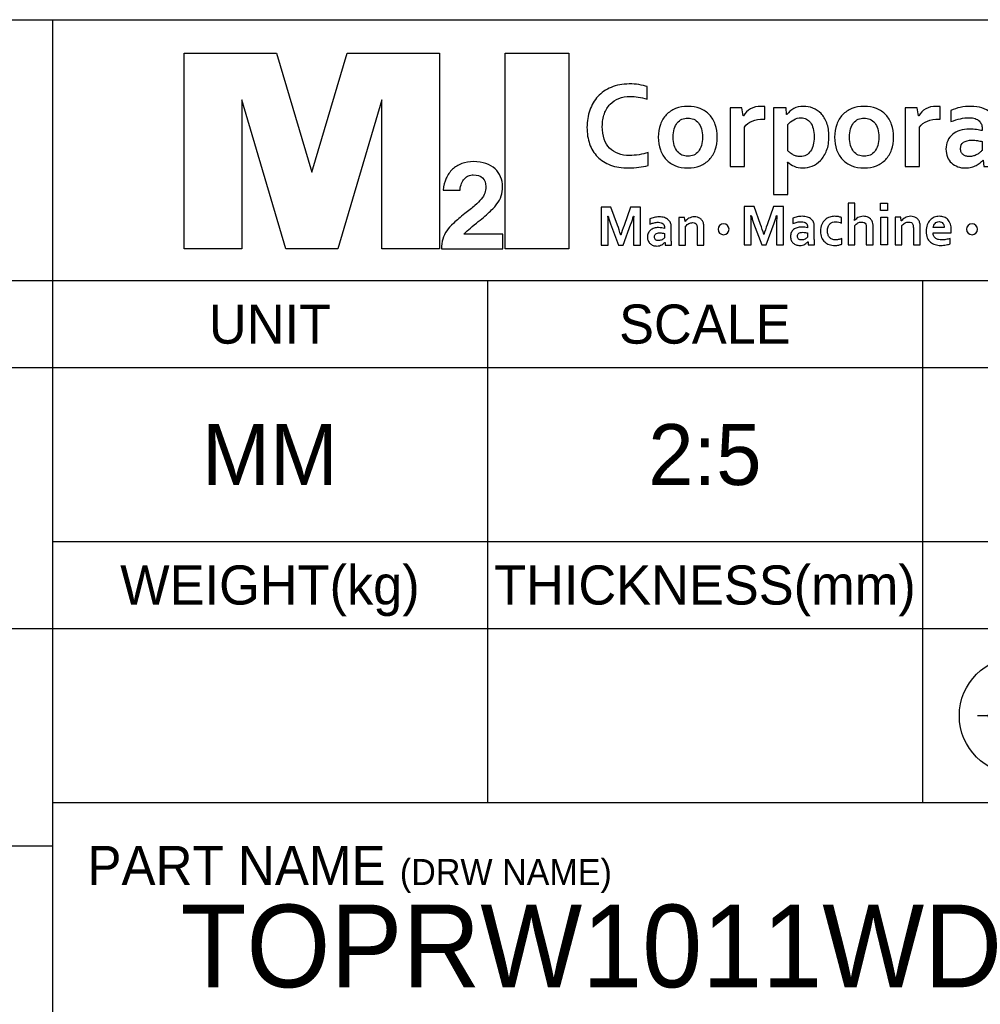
# Model space of a CAD drawing. Header units: inches. Extents: x 0 to 58.5, y 0 to 41.3.
# Tile 13 of 22: x 50 to 54.3, y 4 to 8.5. Entities that reach past the tile are written whole.
import ezdxf

# ---------------------------------------------------------------- set-up
doc = ezdxf.new("R2010")
doc.units = ezdxf.units.IN
doc.header["$LTSCALE"] = 3.215551
doc.header["$MEASUREMENT"] = 0
doc.linetypes.add('CENTER', pattern=[0.6, 0.375, -0.075, 0.075, -0.075])
doc.layers.add('3D-TOPRW1010WD-FORMAT', color=7, linetype='CONTINUOUS')
doc.styles.add('TEXTSTYLE_2', font='gothic.ttf')

# ---------------------------------------------------------------- blocks, each defined once
blk = doc.blocks.new('216_BL0', base_point=(55.0167, 5.3146))
at = {"layer": '3D-TOPRW1010WD-FORMAT', "color": 1, "linetype": 'CONTINUOUS'}
for p, q in [((54.9454, 5.4468), (55.7893, 5.5804)), ((55.7893, 5.5804), (55.7893, 5.0534)), ((54.9454, 5.4468), (54.9454, 5.1834)), ((55.7893, 5.0534), (54.9454, 5.1834))]:
    blk.add_line(p, q, dxfattribs=at)
at = {"layer": '3D-TOPRW1010WD-FORMAT', "color": 2, "linetype": 'CENTER'}
blk.add_line((55.9727, 5.3163), (54.0608, 5.3132), dxfattribs=at)
at = {"layer": '3D-TOPRW1010WD-FORMAT', "color": 2, "linetype": 'CONTINUOUS'}
for radius in [0.265, 0.1325]:
    blk.add_circle((54.4677, 5.3139), radius, dxfattribs=at)
blk = doc.blocks.new('M2I_CORP_CI_01_BL1', base_point=(53.0214, 7.8628))
at = {"layer": '3D-TOPRW1010WD-FORMAT', "color": 7, "linetype": 'CONTINUOUS'}
for p, q in [((50.6951, 8.3129), (51.112, 8.3129)), ((50.6951, 7.4271), (50.6951, 8.3129)), ((51.112, 8.3129), (51.2729, 7.7741)), ((51.2729, 7.7741), (51.4326, 8.3129)), ((51.4326, 8.3129), (51.8494, 8.3129)), ((51.8494, 8.3129), (51.8494, 7.4271)), ((52.1479, 8.3129), (52.4351, 8.3129)), ((52.1479, 7.4271), (52.1479, 8.3129)), ((52.4351, 8.3129), (52.4351, 7.4271)), ((51.1544, 7.4271), (50.9548, 8.1025)), ((50.9548, 8.1025), (50.9548, 7.4271)), ((51.5897, 8.1025), (51.3895, 7.4271)), ((51.5897, 7.4271), (51.5897, 8.1025)), ((53.8458, 7.6335), (53.8783, 7.6335)), ((53.8458, 7.6001), (53.8458, 7.6335)), ((53.8783, 7.6335), (53.8783, 7.6001)), ((53.8783, 7.6001), (53.8458, 7.6001)), ((53.8467, 7.5713), (53.8773, 7.5713)), ((53.8467, 7.4459), (53.8467, 7.5713)), ((53.8773, 7.5713), (53.8773, 7.4459)), ((53.8773, 7.4459), (53.8467, 7.4459)), ((50.9548, 7.4271), (50.6951, 7.4271)), ((51.3895, 7.4271), (51.1544, 7.4271)), ((51.8494, 7.4271), (51.5897, 7.4271)), ((52.4351, 7.4271), (52.1479, 7.4271))]:
    blk.add_line(p, q, dxfattribs=at)
for points, knots in [([(52.7124, 8.1171), (52.6941, 8.1171), (52.6774, 8.114), (52.6618, 8.1079), (52.6464, 8.1019), (52.6331, 8.0932), (52.6221, 8.0816), (52.6109, 8.0701), (52.6023, 8.0558), (52.5962, 8.0391), (52.59, 8.0222), (52.5868, 8.0029), (52.5868, 7.9812), (52.5868, 7.9595), (52.5897, 7.9405), (52.5954, 7.9241), (52.6011, 7.9078), (52.6092, 7.894), (52.6198, 7.8829), (52.6303, 7.8722), (52.6433, 7.864), (52.6586, 7.8581), (52.6738, 7.8528), (52.6912, 7.8498), (52.7104, 7.8498), (52.7246, 7.8498), (52.7387, 7.8511), (52.753, 7.8533), (52.7675, 7.8555), (52.781, 7.8589), (52.7937, 7.8629), (52.7937, 7.8629), (52.7937, 7.8047), (52.7937, 7.8047), (52.7808, 7.8013), (52.767, 7.7983), (52.7522, 7.7963), (52.7374, 7.7941), (52.7221, 7.7933), (52.7061, 7.7933), (52.6751, 7.7933), (52.6477, 7.7975), (52.6243, 7.8066), (52.6005, 7.8155), (52.5806, 7.8278), (52.565, 7.8442), (52.5492, 7.8599), (52.5373, 7.8796), (52.5294, 7.902), (52.5214, 7.9246), (52.5175, 7.9498), (52.5175, 7.9771), (52.5175, 8.0048), (52.5218, 8.0307), (52.5302, 8.0546), (52.5388, 8.0788), (52.551, 8.0994), (52.567, 8.1171), (52.5831, 8.1344), (52.603, 8.1485), (52.627, 8.1583), (52.6511, 8.1685), (52.6783, 8.1734), (52.7085, 8.1738), (52.7243, 8.1738), (52.7388, 8.1728), (52.7527, 8.1707), (52.7666, 8.1685), (52.7791, 8.1655), (52.7903, 8.1616), (52.7903, 8.1616), (52.7903, 8.1045), (52.7903, 8.1045), (52.7757, 8.1093), (52.7621, 8.1125), (52.7495, 8.1142), (52.7369, 8.1163), (52.7246, 8.1171), (52.7124, 8.1171)], [0, 0, 0, 0, 1, 1, 1, 2, 2, 2, 3, 3, 3, 4, 4, 4, 5, 5, 5, 6, 6, 6, 7, 7, 7, 8, 8, 8, 9, 9, 9, 10, 10, 10, 11, 11, 11, 12, 12, 12, 13, 13, 13, 14, 14, 14, 15, 15, 15, 16, 16, 16, 17, 17, 17, 18, 18, 18, 19, 19, 19, 20, 20, 20, 21, 21, 21, 22, 22, 22, 23, 23, 23, 24, 24, 24, 25, 25, 25, 26, 26, 26, 26]), ([(53.1074, 7.9329), (53.1074, 7.912), (53.1043, 7.893), (53.0981, 7.8759), (53.0919, 7.8584), (53.0829, 7.8437), (53.0713, 7.8315), (53.0598, 7.8194), (53.0457, 7.81), (53.0293, 7.8032), (53.0129, 7.7966), (52.9943, 7.7933), (52.9741, 7.7933), (52.9533, 7.7933), (52.9344, 7.7966), (52.918, 7.8032), (52.9015, 7.81), (52.8876, 7.8194), (52.8759, 7.8315), (52.8645, 7.8437), (52.8555, 7.8584), (52.8496, 7.8759), (52.8433, 7.893), (52.8402, 7.912), (52.8402, 7.9329), (52.8402, 7.9537), (52.8434, 7.9726), (52.8496, 7.9899), (52.8558, 8.007), (52.8648, 8.0218), (52.8764, 8.0338), (52.888, 8.0462), (52.9019, 8.0555), (52.9185, 8.0624), (52.935, 8.0691), (52.9533, 8.0723), (52.9735, 8.0723), (52.9943, 8.0723), (53.0131, 8.0691), (53.0296, 8.0624), (53.0462, 8.0555), (53.0603, 8.0462), (53.0717, 8.0338), (53.0832, 8.0218), (53.0921, 8.007), (53.0982, 7.9899), (53.1043, 7.9726), (53.1074, 7.9537), (53.1074, 7.9329)], [0, 0, 0, 0, 1, 1, 1, 2, 2, 2, 3, 3, 3, 4, 4, 4, 5, 5, 5, 6, 6, 6, 7, 7, 7, 8, 8, 8, 9, 9, 9, 10, 10, 10, 11, 11, 11, 12, 12, 12, 13, 13, 13, 14, 14, 14, 15, 15, 15, 16, 16, 16, 16]), ([(53.3229, 8.0143), (53.3229, 8.0143), (53.3175, 8.0143), (53.3175, 8.0143), (53.2975, 8.0143), (53.28, 8.0112), (53.265, 8.0056), (53.2498, 7.9996), (53.2383, 7.9903), (53.23, 7.9782), (53.23, 7.9782), (53.23, 7.8), (53.23, 7.8), (53.23, 7.8), (53.1651, 7.8), (53.1651, 7.8), (53.1651, 7.8), (53.1651, 8.0659), (53.1651, 8.0659), (53.1651, 8.0659), (53.2188, 8.0659), (53.2188, 8.0659), (53.2188, 8.0659), (53.2249, 8.0289), (53.2249, 8.0289), (53.2249, 8.0289), (53.2258, 8.0289), (53.2258, 8.0289), (53.2337, 8.0423), (53.2441, 8.0528), (53.2577, 8.0609), (53.2711, 8.0684), (53.2872, 8.0723), (53.3059, 8.0723), (53.3125, 8.0723), (53.3184, 8.0719), (53.3229, 8.071), (53.3229, 8.071), (53.3229, 8.0143), (53.3229, 8.0143)], [0, 0, 0, 0, 1, 1, 1, 2, 2, 2, 3, 3, 3, 4, 4, 4, 5, 5, 5, 6, 6, 6, 7, 7, 7, 8, 8, 8, 9, 9, 9, 10, 10, 10, 11, 11, 11, 12, 12, 12, 13, 13, 13, 13]), ([(53.4943, 7.7933), (53.4801, 7.7933), (53.4672, 7.7956), (53.4557, 7.8011), (53.4439, 7.8063), (53.4342, 7.8125), (53.4266, 7.8203), (53.4266, 7.8203), (53.4256, 7.8203), (53.4256, 7.8203), (53.4257, 7.8167), (53.426, 7.8115), (53.426, 7.8047), (53.4265, 7.7981), (53.4265, 7.7909), (53.4265, 7.783), (53.4265, 7.783), (53.4265, 7.6726), (53.4265, 7.6726), (53.4265, 7.6726), (53.3614, 7.6726), (53.3614, 7.6726), (53.3614, 7.6726), (53.3614, 8.0659), (53.3614, 8.0659), (53.3614, 8.0659), (53.4183, 8.0659), (53.4183, 8.0659), (53.4183, 8.0659), (53.421, 8.0357), (53.421, 8.0357), (53.421, 8.0357), (53.4224, 8.0357), (53.4224, 8.0357), (53.4304, 8.0465), (53.4407, 8.055), (53.4532, 8.0619), (53.4658, 8.0689), (53.4805, 8.0723), (53.4972, 8.0723), (53.5116, 8.0723), (53.5257, 8.0696), (53.5396, 8.0644), (53.5537, 8.0587), (53.5663, 8.0506), (53.5771, 8.0395), (53.5877, 8.0283), (53.5963, 8.0143), (53.6028, 7.9972), (53.6095, 7.9802), (53.6126, 7.9598), (53.6126, 7.9366), (53.6126, 7.912), (53.6092, 7.8906), (53.6022, 7.8725), (53.5953, 7.8545), (53.5861, 7.8397), (53.5747, 7.8278), (53.5633, 7.8161), (53.5509, 7.8075), (53.5371, 7.8015), (53.5231, 7.7959), (53.5091, 7.7933), (53.4943, 7.7933)], [0, 0, 0, 0, 1, 1, 1, 2, 2, 2, 3, 3, 3, 4, 4, 4, 5, 5, 5, 6, 6, 6, 7, 7, 7, 8, 8, 8, 9, 9, 9, 10, 10, 10, 11, 11, 11, 12, 12, 12, 13, 13, 13, 14, 14, 14, 15, 15, 15, 16, 16, 16, 17, 17, 17, 18, 18, 18, 19, 19, 19, 20, 20, 20, 21, 21, 21, 21]), ([(53.9054, 7.9329), (53.9054, 7.912), (53.9024, 7.893), (53.8961, 7.8759), (53.89, 7.8584), (53.8809, 7.8437), (53.8693, 7.8315), (53.8577, 7.8194), (53.8436, 7.81), (53.8273, 7.8032), (53.8107, 7.7966), (53.7924, 7.7933), (53.7722, 7.7933), (53.7512, 7.7933), (53.7326, 7.7966), (53.716, 7.8032), (53.6995, 7.81), (53.6855, 7.8194), (53.674, 7.8315), (53.6625, 7.8437), (53.6536, 7.8584), (53.6474, 7.8759), (53.6414, 7.893), (53.6383, 7.912), (53.6383, 7.9329), (53.6383, 7.9537), (53.6414, 7.9726), (53.6476, 7.9899), (53.6538, 8.007), (53.6627, 8.0218), (53.6742, 8.0338), (53.686, 8.0462), (53.6999, 8.0555), (53.7164, 8.0624), (53.7329, 8.0691), (53.7512, 8.0723), (53.7715, 8.0723), (53.7924, 8.0723), (53.8111, 8.0691), (53.8276, 8.0624), (53.8442, 8.0555), (53.8583, 8.0462), (53.8697, 8.0338), (53.8811, 8.0218), (53.8902, 8.007), (53.8963, 7.9899), (53.9024, 7.9726), (53.9054, 7.9537), (53.9054, 7.9329)], [0, 0, 0, 0, 1, 1, 1, 2, 2, 2, 3, 3, 3, 4, 4, 4, 5, 5, 5, 6, 6, 6, 7, 7, 7, 8, 8, 8, 9, 9, 9, 10, 10, 10, 11, 11, 11, 12, 12, 12, 13, 13, 13, 14, 14, 14, 15, 15, 15, 16, 16, 16, 16]), ([(54.1161, 8.0143), (54.1161, 8.0143), (54.1108, 8.0143), (54.1108, 8.0143), (54.0908, 8.0143), (54.0732, 8.0112), (54.0581, 8.0056), (54.0431, 7.9996), (54.0315, 7.9903), (54.0231, 7.9782), (54.0231, 7.9782), (54.0231, 7.8), (54.0231, 7.8), (54.0231, 7.8), (53.9581, 7.8), (53.9581, 7.8), (53.9581, 7.8), (53.9581, 8.0659), (53.9581, 8.0659), (53.9581, 8.0659), (54.0119, 8.0659), (54.0119, 8.0659), (54.0119, 8.0659), (54.0179, 8.0289), (54.0179, 8.0289), (54.0179, 8.0289), (54.019, 8.0289), (54.019, 8.0289), (54.0269, 8.0423), (54.0373, 8.0528), (54.0506, 8.0609), (54.0641, 8.0684), (54.0804, 8.0723), (54.0991, 8.0723), (54.1058, 8.0723), (54.1114, 8.0719), (54.1161, 8.071), (54.1161, 8.071), (54.1161, 8.0143), (54.1161, 8.0143)], [0, 0, 0, 0, 1, 1, 1, 2, 2, 2, 3, 3, 3, 4, 4, 4, 5, 5, 5, 6, 6, 6, 7, 7, 7, 8, 8, 8, 9, 9, 9, 10, 10, 10, 11, 11, 11, 12, 12, 12, 13, 13, 13, 13]), ([(54.3109, 7.8283), (54.3109, 7.8283), (54.3097, 7.8283), (54.3097, 7.8283), (54.3061, 7.8242), (54.3017, 7.8203), (54.2967, 7.8163), (54.2914, 7.8124), (54.2857, 7.8089), (54.2791, 7.8052), (54.2726, 7.8014), (54.2651, 7.7986), (54.2572, 7.7966), (54.249, 7.7942), (54.2405, 7.7933), (54.231, 7.7933), (54.2186, 7.7933), (54.2067, 7.7951), (54.1957, 7.7989), (54.1845, 7.803), (54.1752, 7.8089), (54.1674, 7.8161), (54.1596, 7.8233), (54.1536, 7.8322), (54.1491, 7.8428), (54.1445, 7.8533), (54.1422, 7.8652), (54.1422, 7.8782), (54.1422, 7.8925), (54.1447, 7.9054), (54.15, 7.9164), (54.1552, 7.9279), (54.1623, 7.9375), (54.1718, 7.9453), (54.1811, 7.9531), (54.1923, 7.9591), (54.2052, 7.9632), (54.2183, 7.9674), (54.2327, 7.9693), (54.2483, 7.9693), (54.2598, 7.9693), (54.2705, 7.9687), (54.2801, 7.9673), (54.2898, 7.966), (54.2983, 7.9642), (54.3055, 7.9622), (54.3055, 7.9622), (54.3055, 7.9727), (54.3055, 7.9727), (54.3055, 7.9791), (54.3045, 7.9849), (54.3025, 7.9909), (54.3004, 7.9965), (54.297, 8.0016), (54.2923, 8.0061), (54.2877, 8.0106), (54.2816, 8.0143), (54.2741, 8.0169), (54.2666, 8.0192), (54.2575, 8.0208), (54.2467, 8.0208), (54.2336, 8.0208), (54.2204, 8.0192), (54.2072, 8.0163), (54.194, 8.0134), (54.1797, 8.009), (54.1643, 8.0032), (54.1643, 8.0032), (54.1643, 8.054), (54.1643, 8.054), (54.1778, 8.0597), (54.1919, 8.0644), (54.2068, 8.0674), (54.2219, 8.0705), (54.2376, 8.0723), (54.254, 8.0723), (54.2734, 8.0723), (54.2906, 8.0699), (54.3051, 8.0652), (54.3194, 8.0606), (54.3317, 8.054), (54.3414, 8.0455), (54.3513, 8.0372), (54.3585, 8.0275), (54.3634, 8.0163), (54.3682, 8.0046), (54.3706, 7.9925), (54.3706, 7.9791), (54.3706, 7.9791), (54.3706, 7.879), (54.3706, 7.879), (54.3706, 7.8613), (54.3708, 7.8466), (54.3712, 7.8337), (54.3716, 7.8212), (54.372, 7.81), (54.3723, 7.8), (54.3723, 7.8), (54.3138, 7.8), (54.3138, 7.8), (54.3138, 7.8), (54.3109, 7.8283), (54.3109, 7.8283)], [0, 0, 0, 0, 1, 1, 1, 2, 2, 2, 3, 3, 3, 4, 4, 4, 5, 5, 5, 6, 6, 6, 7, 7, 7, 8, 8, 8, 9, 9, 9, 10, 10, 10, 11, 11, 11, 12, 12, 12, 13, 13, 13, 14, 14, 14, 15, 15, 15, 16, 16, 16, 17, 17, 17, 18, 18, 18, 19, 19, 19, 20, 20, 20, 21, 21, 21, 22, 22, 22, 23, 23, 23, 24, 24, 24, 25, 25, 25, 26, 26, 26, 27, 27, 27, 28, 28, 28, 29, 29, 29, 30, 30, 30, 31, 31, 31, 32, 32, 32, 33, 33, 33, 34, 34, 34, 34]), ([(53.0401, 7.9329), (53.0401, 7.9468), (53.0386, 7.9591), (53.0352, 7.97), (53.032, 7.9809), (53.0275, 7.9899), (53.0216, 7.9972), (53.0157, 8.0044), (53.0086, 8.0101), (53.0004, 8.0137), (52.9923, 8.0173), (52.9833, 8.019), (52.9735, 8.019), (52.9642, 8.019), (52.9553, 8.0173), (52.9472, 8.0137), (52.939, 8.0101), (52.932, 8.0044), (52.9261, 7.9972), (52.9202, 7.9899), (52.9156, 7.9809), (52.9125, 7.97), (52.909, 7.9591), (52.9076, 7.9468), (52.9076, 7.9329), (52.9076, 7.9186), (52.909, 7.9062), (52.9125, 7.8956), (52.9156, 7.8847), (52.9203, 7.8759), (52.9263, 7.8684), (52.9321, 7.8612), (52.9393, 7.8555), (52.9473, 7.852), (52.9555, 7.8482), (52.9646, 7.8466), (52.9741, 7.8466), (52.9838, 7.8466), (52.9926, 7.8482), (53.0007, 7.852), (53.0087, 7.8555), (53.0157, 7.8612), (53.0216, 7.8684), (53.0275, 7.8759), (53.032, 7.8847), (53.0352, 7.8956), (53.0386, 7.9062), (53.0401, 7.9186), (53.0401, 7.9329)], [0, 0, 0, 0, 1, 1, 1, 2, 2, 2, 3, 3, 3, 4, 4, 4, 5, 5, 5, 6, 6, 6, 7, 7, 7, 8, 8, 8, 9, 9, 9, 10, 10, 10, 11, 11, 11, 12, 12, 12, 13, 13, 13, 14, 14, 14, 15, 15, 15, 16, 16, 16, 16]), ([(53.4858, 8.0204), (53.4746, 8.0202), (53.4639, 8.0172), (53.4536, 8.0118), (53.4432, 8.0063), (53.4342, 7.9992), (53.4265, 7.99), (53.4265, 7.99), (53.4265, 7.8716), (53.4265, 7.8716), (53.4291, 7.8686), (53.4324, 7.8654), (53.4363, 7.8623), (53.44, 7.859), (53.4445, 7.8564), (53.4491, 7.8538), (53.4538, 7.8514), (53.4592, 7.849), (53.4648, 7.8474), (53.4705, 7.8456), (53.4766, 7.8451), (53.4829, 7.8451), (53.493, 7.8451), (53.5018, 7.8471), (53.5097, 7.8516), (53.5175, 7.8555), (53.5242, 7.8619), (53.5293, 7.8698), (53.5345, 7.8777), (53.5386, 7.8867), (53.5412, 7.8977), (53.544, 7.9086), (53.5454, 7.9208), (53.5454, 7.9343), (53.5454, 7.9484), (53.544, 7.9609), (53.5411, 7.9716), (53.5383, 7.9824), (53.5344, 7.9913), (53.529, 7.9985), (53.524, 8.0058), (53.5175, 8.011), (53.5103, 8.0146), (53.503, 8.0183), (53.4949, 8.0204), (53.4858, 8.0204)], [0, 0, 0, 0, 1, 1, 1, 2, 2, 2, 3, 3, 3, 4, 4, 4, 5, 5, 5, 6, 6, 6, 7, 7, 7, 8, 8, 8, 9, 9, 9, 10, 10, 10, 11, 11, 11, 12, 12, 12, 13, 13, 13, 14, 14, 14, 15, 15, 15, 15]), ([(53.8382, 7.9329), (53.8382, 7.9468), (53.8367, 7.9591), (53.8332, 7.97), (53.83, 7.9809), (53.8253, 7.9899), (53.8196, 7.9972), (53.8138, 8.0044), (53.8066, 8.0101), (53.7983, 8.0137), (53.7902, 8.0173), (53.781, 8.019), (53.7715, 8.019), (53.7621, 8.019), (53.7532, 8.0173), (53.7451, 8.0137), (53.7369, 8.0101), (53.7298, 8.0044), (53.7241, 7.9972), (53.7182, 7.9899), (53.7136, 7.9809), (53.7104, 7.97), (53.7071, 7.9591), (53.7054, 7.9468), (53.7054, 7.9329), (53.7054, 7.9186), (53.7071, 7.9062), (53.7104, 7.8956), (53.7136, 7.8847), (53.7182, 7.8759), (53.7242, 7.8684), (53.7301, 7.8612), (53.7372, 7.8555), (53.7454, 7.852), (53.7535, 7.8482), (53.7624, 7.8466), (53.7722, 7.8466), (53.7819, 7.8466), (53.7907, 7.8482), (53.7987, 7.852), (53.8067, 7.8555), (53.8138, 7.8612), (53.8196, 7.8684), (53.8253, 7.8759), (53.83, 7.8847), (53.8332, 7.8956), (53.8367, 7.9062), (53.8382, 7.9186), (53.8382, 7.9329)], [0, 0, 0, 0, 1, 1, 1, 2, 2, 2, 3, 3, 3, 4, 4, 4, 5, 5, 5, 6, 6, 6, 7, 7, 7, 8, 8, 8, 9, 9, 9, 10, 10, 10, 11, 11, 11, 12, 12, 12, 13, 13, 13, 14, 14, 14, 15, 15, 15, 16, 16, 16, 16]), ([(54.3055, 7.9132), (54.2994, 7.9145), (54.2923, 7.916), (54.2842, 7.9173), (54.2763, 7.9184), (54.2681, 7.9191), (54.2598, 7.9191), (54.2439, 7.9191), (54.2315, 7.9157), (54.2222, 7.9094), (54.2128, 7.9034), (54.2082, 7.8937), (54.2082, 7.8806), (54.2082, 7.8745), (54.2093, 7.8694), (54.2115, 7.865), (54.2134, 7.8603), (54.2164, 7.8567), (54.2199, 7.8538), (54.2236, 7.8508), (54.2278, 7.8487), (54.2325, 7.8471), (54.2373, 7.8455), (54.2422, 7.8451), (54.2476, 7.8451), (54.254, 7.8451), (54.2603, 7.8458), (54.2661, 7.8476), (54.272, 7.8492), (54.2773, 7.8516), (54.2822, 7.8541), (54.2874, 7.8568), (54.2916, 7.8596), (54.2957, 7.8631), (54.2997, 7.8665), (54.3029, 7.8698), (54.3055, 7.8726), (54.3055, 7.8726), (54.3055, 7.9132), (54.3055, 7.9132)], [0, 0, 0, 0, 1, 1, 1, 2, 2, 2, 3, 3, 3, 4, 4, 4, 5, 5, 5, 6, 6, 6, 7, 7, 7, 8, 8, 8, 9, 9, 9, 10, 10, 10, 11, 11, 11, 12, 12, 12, 13, 13, 13, 13]), ([(52.1364, 7.4271), (52.1364, 7.4271), (51.8592, 7.4271), (51.8592, 7.4271), (51.8592, 7.4593), (51.867, 7.4865), (51.8826, 7.5093), (51.8899, 7.5198), (51.9003, 7.5314), (51.9141, 7.544), (51.9276, 7.5569), (51.9445, 7.5712), (51.9646, 7.5865), (51.9822, 7.6002), (51.9973, 7.6125), (52.0095, 7.6228), (52.0218, 7.6335), (52.0316, 7.643), (52.039, 7.6525), (52.0464, 7.6615), (52.0517, 7.6708), (52.055, 7.6796), (52.0582, 7.6883), (52.0598, 7.6983), (52.0598, 7.709), (52.0598, 7.7256), (52.0548, 7.7387), (52.0449, 7.7481), (52.0351, 7.7574), (52.0212, 7.7621), (52.003, 7.7621), (51.9953, 7.7621), (51.988, 7.7609), (51.9813, 7.7579), (51.9744, 7.7552), (51.9681, 7.7505), (51.9629, 7.7448), (51.9574, 7.7391), (51.9532, 7.7319), (51.9496, 7.7233), (51.9462, 7.7145), (51.944, 7.7047), (51.9432, 7.6935), (51.9432, 7.6935), (51.867, 7.6935), (51.867, 7.6935), (51.8687, 7.7128), (51.8732, 7.7306), (51.8804, 7.7465), (51.8875, 7.7623), (51.897, 7.776), (51.9088, 7.7872), (51.9208, 7.7983), (51.9347, 7.8068), (51.9508, 7.8129), (51.9668, 7.8191), (51.9846, 7.8223), (52.0041, 7.8223), (52.025, 7.8223), (52.0437, 7.8192), (52.06, 7.8134), (52.0764, 7.8076), (52.0901, 7.7997), (52.1012, 7.7891), (52.1124, 7.779), (52.1208, 7.767), (52.1266, 7.753), (52.1323, 7.7394), (52.1353, 7.7241), (52.1353, 7.7079), (52.1353, 7.6931), (52.1332, 7.6793), (52.1291, 7.6667), (52.1248, 7.654), (52.1185, 7.6418), (52.1102, 7.6307), (52.1023, 7.6201), (52.0906, 7.6074), (52.0749, 7.5931), (52.0592, 7.5784), (52.0399, 7.5619), (52.0171, 7.5435), (52.0038, 7.5327), (51.9922, 7.5229), (51.9824, 7.5143), (51.9726, 7.506), (51.9654, 7.4992), (51.9606, 7.4938), (51.9606, 7.4938), (52.1364, 7.4938), (52.1364, 7.4938), (52.1364, 7.4938), (52.1364, 7.4271), (52.1364, 7.4271)], [0, 0, 0, 0, 1, 1, 1, 2, 2, 2, 3, 3, 3, 4, 4, 4, 5, 5, 5, 6, 6, 6, 7, 7, 7, 8, 8, 8, 9, 9, 9, 10, 10, 10, 11, 11, 11, 12, 12, 12, 13, 13, 13, 14, 14, 14, 15, 15, 15, 16, 16, 16, 17, 17, 17, 18, 18, 18, 19, 19, 19, 20, 20, 20, 21, 21, 21, 22, 22, 22, 23, 23, 23, 24, 24, 24, 25, 25, 25, 26, 26, 26, 27, 27, 27, 28, 28, 28, 29, 29, 29, 30, 30, 30, 31, 31, 31, 31]), ([(53.7295, 7.5823), (53.7295, 7.5756), (53.7295, 7.5704), (53.7291, 7.5665), (53.7291, 7.5621), (53.7288, 7.5583), (53.7282, 7.555), (53.7282, 7.555), (53.7288, 7.555), (53.7288, 7.555), (53.7305, 7.5574), (53.7327, 7.5598), (53.7353, 7.5623), (53.7379, 7.5647), (53.7408, 7.5667), (53.744, 7.5686), (53.7473, 7.5703), (53.7509, 7.5714), (53.7549, 7.5728), (53.7588, 7.5739), (53.7631, 7.5745), (53.768, 7.5745), (53.7722, 7.5745), (53.7761, 7.574), (53.78, 7.5734), (53.784, 7.5725), (53.7878, 7.5713), (53.791, 7.5695), (53.7944, 7.5677), (53.7977, 7.5656), (53.8004, 7.5626), (53.8034, 7.5599), (53.8055, 7.5567), (53.8075, 7.5529), (53.8092, 7.5495), (53.8103, 7.5459), (53.8111, 7.5416), (53.8119, 7.5377), (53.8122, 7.5325), (53.8122, 7.5267), (53.8122, 7.5267), (53.8122, 7.4459), (53.8122, 7.4459), (53.8122, 7.4459), (53.7816, 7.4459), (53.7816, 7.4459), (53.7816, 7.4459), (53.7816, 7.5225), (53.7816, 7.5225), (53.7816, 7.5265), (53.7814, 7.5294), (53.781, 7.5321), (53.7807, 7.5345), (53.7802, 7.5365), (53.7793, 7.5384), (53.7775, 7.542), (53.7748, 7.5448), (53.7715, 7.5464), (53.7682, 7.5481), (53.7643, 7.5486), (53.7601, 7.5486), (53.7541, 7.5486), (53.7486, 7.5473), (53.7435, 7.5445), (53.7384, 7.5416), (53.7338, 7.5377), (53.7295, 7.5323), (53.7295, 7.5323), (53.7295, 7.4459), (53.7295, 7.4459), (53.7295, 7.4459), (53.699, 7.4459), (53.699, 7.4459), (53.699, 7.4459), (53.699, 7.6335), (53.699, 7.6335), (53.699, 7.6335), (53.7295, 7.6335), (53.7295, 7.6335), (53.7295, 7.6335), (53.7295, 7.5823), (53.7295, 7.5823)], [0, 0, 0, 0, 1, 1, 1, 2, 2, 2, 3, 3, 3, 4, 4, 4, 5, 5, 5, 6, 6, 6, 7, 7, 7, 8, 8, 8, 9, 9, 9, 10, 10, 10, 11, 11, 11, 12, 12, 12, 13, 13, 13, 14, 14, 14, 15, 15, 15, 16, 16, 16, 17, 17, 17, 18, 18, 18, 19, 19, 19, 20, 20, 20, 21, 21, 21, 22, 22, 22, 23, 23, 23, 24, 24, 24, 25, 25, 25, 26, 26, 26, 27, 27, 27, 27]), ([(52.6709, 7.4897), (52.6747, 7.5034), (52.6794, 7.5181), (52.6851, 7.5336), (52.6851, 7.5336), (52.7148, 7.6165), (52.7148, 7.6165), (52.7148, 7.6165), (52.7593, 7.6165), (52.7593, 7.6165), (52.7593, 7.6165), (52.7593, 7.4432), (52.7593, 7.4432), (52.7593, 7.4432), (52.7278, 7.4432), (52.7278, 7.4432), (52.7278, 7.4432), (52.7278, 7.5309), (52.7278, 7.5309), (52.7278, 7.5439), (52.7283, 7.5587), (52.7292, 7.5756), (52.7292, 7.5756), (52.7282, 7.5756), (52.7282, 7.5756), (52.7265, 7.5708), (52.7249, 7.5654), (52.7229, 7.559), (52.7208, 7.5529), (52.7188, 7.547), (52.7166, 7.5412), (52.7166, 7.5412), (52.681, 7.4432), (52.681, 7.4432), (52.681, 7.4432), (52.6604, 7.4432), (52.6604, 7.4432), (52.6604, 7.4432), (52.6246, 7.5412), (52.6246, 7.5412), (52.6224, 7.547), (52.6203, 7.5529), (52.6184, 7.559), (52.6164, 7.5654), (52.6146, 7.5708), (52.6132, 7.5756), (52.6132, 7.5756), (52.612, 7.5756), (52.612, 7.5756), (52.613, 7.5598), (52.6135, 7.545), (52.6135, 7.5311), (52.6135, 7.5311), (52.6135, 7.4432), (52.6135, 7.4432), (52.6135, 7.4432), (52.5819, 7.4432), (52.5819, 7.4432), (52.5819, 7.4432), (52.5819, 7.6165), (52.5819, 7.6165), (52.5819, 7.6165), (52.626, 7.6165), (52.626, 7.6165), (52.626, 7.6165), (52.656, 7.5341), (52.656, 7.5341), (52.661, 7.5203), (52.6657, 7.5056), (52.6701, 7.4897), (52.6701, 7.4897), (52.6709, 7.4897), (52.6709, 7.4897)], [0, 0, 0, 0, 1, 1, 1, 2, 2, 2, 3, 3, 3, 4, 4, 4, 5, 5, 5, 6, 6, 6, 7, 7, 7, 8, 8, 8, 9, 9, 9, 10, 10, 10, 11, 11, 11, 12, 12, 12, 13, 13, 13, 14, 14, 14, 15, 15, 15, 16, 16, 16, 17, 17, 17, 18, 18, 18, 19, 19, 19, 20, 20, 20, 21, 21, 21, 22, 22, 22, 23, 23, 23, 24, 24, 24, 24]), ([(53.3184, 7.4926), (53.3221, 7.5061), (53.3268, 7.5207), (53.3325, 7.5363), (53.3325, 7.5363), (53.3623, 7.6191), (53.3623, 7.6191), (53.3623, 7.6191), (53.4068, 7.6191), (53.4068, 7.6191), (53.4068, 7.6191), (53.4068, 7.4459), (53.4068, 7.4459), (53.4068, 7.4459), (53.3752, 7.4459), (53.3752, 7.4459), (53.3752, 7.4459), (53.3752, 7.5338), (53.3752, 7.5338), (53.3752, 7.5464), (53.3757, 7.5616), (53.3766, 7.5786), (53.3766, 7.5786), (53.3756, 7.5786), (53.3756, 7.5786), (53.374, 7.5737), (53.3723, 7.5682), (53.3703, 7.5621), (53.3684, 7.5559), (53.3664, 7.5499), (53.364, 7.5439), (53.364, 7.5439), (53.3283, 7.4459), (53.3283, 7.4459), (53.3283, 7.4459), (53.3081, 7.4459), (53.3081, 7.4459), (53.3081, 7.4459), (53.2718, 7.5439), (53.2718, 7.5439), (53.2698, 7.5499), (53.2676, 7.5559), (53.2658, 7.5621), (53.2638, 7.5682), (53.2619, 7.5737), (53.2606, 7.5786), (53.2606, 7.5786), (53.2595, 7.5786), (53.2595, 7.5786), (53.2603, 7.5626), (53.261, 7.5477), (53.261, 7.534), (53.261, 7.534), (53.261, 7.4459), (53.261, 7.4459), (53.261, 7.4459), (53.2294, 7.4459), (53.2294, 7.4459), (53.2294, 7.4459), (53.2294, 7.6191), (53.2294, 7.6191), (53.2294, 7.6191), (53.2736, 7.6191), (53.2736, 7.6191), (53.2736, 7.6191), (53.3033, 7.537), (53.3033, 7.537), (53.3084, 7.523), (53.3131, 7.5081), (53.3175, 7.4926), (53.3175, 7.4926), (53.3184, 7.4926), (53.3184, 7.4926)], [0, 0, 0, 0, 1, 1, 1, 2, 2, 2, 3, 3, 3, 4, 4, 4, 5, 5, 5, 6, 6, 6, 7, 7, 7, 8, 8, 8, 9, 9, 9, 10, 10, 10, 11, 11, 11, 12, 12, 12, 13, 13, 13, 14, 14, 14, 15, 15, 15, 16, 16, 16, 17, 17, 17, 18, 18, 18, 19, 19, 19, 20, 20, 20, 21, 21, 21, 22, 22, 22, 23, 23, 23, 24, 24, 24, 24]), ([(52.8706, 7.4564), (52.8706, 7.4564), (52.8701, 7.4564), (52.8701, 7.4564), (52.8684, 7.4547), (52.8664, 7.4528), (52.864, 7.4509), (52.8614, 7.4491), (52.8588, 7.4474), (52.8557, 7.4454), (52.8525, 7.4441), (52.8491, 7.4425), (52.8453, 7.4415), (52.8414, 7.4407), (52.8375, 7.4401), (52.8331, 7.4401), (52.827, 7.4401), (52.8215, 7.4411), (52.8163, 7.4427), (52.8111, 7.4445), (52.8066, 7.4474), (52.8031, 7.4509), (52.7995, 7.4544), (52.7965, 7.4585), (52.7941, 7.4636), (52.7921, 7.4684), (52.7911, 7.4741), (52.7911, 7.4803), (52.7911, 7.487), (52.7922, 7.4929), (52.7948, 7.4982), (52.7974, 7.5036), (52.8006, 7.5081), (52.8051, 7.5117), (52.8094, 7.5156), (52.8147, 7.5185), (52.8209, 7.5204), (52.827, 7.5225), (52.8338, 7.5233), (52.8411, 7.5233), (52.8466, 7.5233), (52.8516, 7.523), (52.8562, 7.5222), (52.8608, 7.5216), (52.8648, 7.5207), (52.8683, 7.5197), (52.8683, 7.5197), (52.8683, 7.5249), (52.8683, 7.5249), (52.8683, 7.5277), (52.8677, 7.5306), (52.8667, 7.5333), (52.8658, 7.5359), (52.8641, 7.5384), (52.862, 7.5406), (52.8597, 7.5427), (52.8568, 7.5445), (52.8535, 7.5457), (52.85, 7.5468), (52.8454, 7.5476), (52.8405, 7.5476), (52.8341, 7.5476), (52.828, 7.5468), (52.8218, 7.5453), (52.8155, 7.544), (52.8088, 7.542), (52.8015, 7.5393), (52.8015, 7.5393), (52.8015, 7.563), (52.8015, 7.563), (52.8079, 7.566), (52.8145, 7.568), (52.8217, 7.5695), (52.8288, 7.5708), (52.836, 7.5714), (52.844, 7.5719), (52.853, 7.5719), (52.861, 7.5706), (52.8677, 7.5686), (52.8748, 7.5663), (52.8806, 7.563), (52.885, 7.559), (52.8897, 7.5554), (52.8932, 7.5507), (52.8955, 7.5453), (52.8978, 7.5399), (52.8989, 7.5341), (52.8989, 7.5277), (52.8989, 7.5277), (52.8989, 7.4805), (52.8989, 7.4805), (52.8989, 7.4724), (52.8989, 7.4652), (52.8993, 7.4593), (52.8993, 7.4534), (52.8996, 7.448), (52.8997, 7.4432), (52.8997, 7.4432), (52.8719, 7.4432), (52.8719, 7.4432), (52.8719, 7.4432), (52.8706, 7.4564), (52.8706, 7.4564)], [0, 0, 0, 0, 1, 1, 1, 2, 2, 2, 3, 3, 3, 4, 4, 4, 5, 5, 5, 6, 6, 6, 7, 7, 7, 8, 8, 8, 9, 9, 9, 10, 10, 10, 11, 11, 11, 12, 12, 12, 13, 13, 13, 14, 14, 14, 15, 15, 15, 16, 16, 16, 17, 17, 17, 18, 18, 18, 19, 19, 19, 20, 20, 20, 21, 21, 21, 22, 22, 22, 23, 23, 23, 24, 24, 24, 25, 25, 25, 26, 26, 26, 27, 27, 27, 28, 28, 28, 29, 29, 29, 30, 30, 30, 31, 31, 31, 32, 32, 32, 33, 33, 33, 34, 34, 34, 34]), ([(52.9616, 7.5514), (52.9616, 7.5514), (52.9622, 7.5514), (52.9622, 7.5514), (52.964, 7.5538), (52.9663, 7.5564), (52.9689, 7.5587), (52.9718, 7.5615), (52.9747, 7.5637), (52.9785, 7.5656), (52.982, 7.5674), (52.9856, 7.5691), (52.9901, 7.5701), (52.9943, 7.5713), (52.9989, 7.5719), (53.0038, 7.5719), (53.0082, 7.5719), (53.0127, 7.5713), (53.017, 7.5703), (53.0212, 7.5693), (53.025, 7.5677), (53.0287, 7.5654), (53.0321, 7.5634), (53.0354, 7.5603), (53.038, 7.5567), (53.0408, 7.5532), (53.0429, 7.5492), (53.0443, 7.5445), (53.0454, 7.5416), (53.0458, 7.539), (53.0462, 7.5355), (53.0466, 7.5325), (53.0466, 7.5286), (53.0466, 7.5249), (53.0466, 7.5249), (53.0466, 7.4432), (53.0466, 7.4432), (53.0466, 7.4432), (53.0159, 7.4432), (53.0159, 7.4432), (53.0159, 7.4432), (53.0159, 7.5201), (53.0159, 7.5201), (53.0159, 7.5233), (53.0159, 7.5263), (53.0157, 7.5286), (53.0153, 7.5309), (53.0151, 7.5331), (53.0142, 7.535), (53.0127, 7.539), (53.0104, 7.5416), (53.0071, 7.5434), (53.0041, 7.5453), (53.0003, 7.5459), (52.9956, 7.5459), (52.9898, 7.5459), (52.9842, 7.5447), (52.9786, 7.5416), (52.9731, 7.5392), (52.9683, 7.535), (52.964, 7.5295), (52.964, 7.5295), (52.964, 7.4432), (52.964, 7.4432), (52.964, 7.4432), (52.9333, 7.4432), (52.9333, 7.4432), (52.9333, 7.4432), (52.9333, 7.5687), (52.9333, 7.5687), (52.9333, 7.5687), (52.9587, 7.5687), (52.9587, 7.5687), (52.9587, 7.5687), (52.9616, 7.5514), (52.9616, 7.5514)], [0, 0, 0, 0, 1, 1, 1, 2, 2, 2, 3, 3, 3, 4, 4, 4, 5, 5, 5, 6, 6, 6, 7, 7, 7, 8, 8, 8, 9, 9, 9, 10, 10, 10, 11, 11, 11, 12, 12, 12, 13, 13, 13, 14, 14, 14, 15, 15, 15, 16, 16, 16, 17, 17, 17, 18, 18, 18, 19, 19, 19, 20, 20, 20, 21, 21, 21, 22, 22, 22, 23, 23, 23, 24, 24, 24, 25, 25, 25, 25]), ([(53.1605, 7.5158), (53.1605, 7.502), (53.1492, 7.491), (53.1355, 7.491), (53.1218, 7.491), (53.1105, 7.502), (53.1105, 7.5158), (53.1105, 7.5297), (53.1218, 7.5409), (53.1355, 7.5409), (53.1492, 7.5409), (53.1605, 7.5297), (53.1605, 7.5158)], [0, 0, 0, 0, 1, 1, 1, 2, 2, 2, 3, 3, 3, 4, 4, 4, 4]), ([(53.5181, 7.4595), (53.5181, 7.4595), (53.5175, 7.4595), (53.5175, 7.4595), (53.5158, 7.4576), (53.5138, 7.4558), (53.5113, 7.4538), (53.5089, 7.4519), (53.5061, 7.45), (53.5031, 7.4485), (53.4999, 7.4468), (53.4965, 7.4452), (53.4928, 7.4443), (53.4891, 7.4432), (53.4849, 7.4427), (53.4805, 7.4427), (53.4744, 7.4427), (53.4688, 7.4437), (53.4639, 7.4454), (53.4585, 7.4474), (53.4539, 7.45), (53.4504, 7.4536), (53.4468, 7.4572), (53.4439, 7.4613), (53.4418, 7.466), (53.4397, 7.4712), (53.4385, 7.477), (53.4385, 7.4828), (53.4385, 7.4897), (53.4397, 7.4958), (53.4422, 7.5011), (53.4447, 7.5065), (53.4483, 7.511), (53.4524, 7.5145), (53.4569, 7.5183), (53.4622, 7.5208), (53.4682, 7.5231), (53.4744, 7.5251), (53.4813, 7.5261), (53.4885, 7.5261), (53.494, 7.5261), (53.4989, 7.5255), (53.5036, 7.5251), (53.5082, 7.5243), (53.5121, 7.5233), (53.5158, 7.5225), (53.5158, 7.5225), (53.5158, 7.5273), (53.5158, 7.5273), (53.5158, 7.5304), (53.5152, 7.5333), (53.5142, 7.5359), (53.5132, 7.539), (53.5116, 7.5412), (53.5094, 7.5434), (53.5072, 7.5453), (53.5043, 7.547), (53.5008, 7.5482), (53.4972, 7.5495), (53.493, 7.5501), (53.4878, 7.5501), (53.4817, 7.5501), (53.4754, 7.5495), (53.469, 7.5481), (53.4631, 7.5468), (53.4563, 7.5447), (53.4491, 7.542), (53.4491, 7.542), (53.4491, 7.566), (53.4491, 7.566), (53.4553, 7.5687), (53.462, 7.5706), (53.469, 7.5721), (53.4761, 7.5737), (53.4836, 7.5744), (53.4914, 7.5745), (53.5004, 7.5745), (53.5084, 7.5734), (53.5152, 7.5712), (53.5222, 7.5691), (53.5279, 7.566), (53.5325, 7.5618), (53.5371, 7.5582), (53.5406, 7.5532), (53.5428, 7.5481), (53.5453, 7.5427), (53.5462, 7.537), (53.5462, 7.5306), (53.5462, 7.5306), (53.5462, 7.4834), (53.5462, 7.4834), (53.5462, 7.475), (53.5466, 7.4678), (53.5466, 7.4619), (53.5467, 7.4561), (53.5469, 7.4506), (53.547, 7.4459), (53.547, 7.4459), (53.5192, 7.4459), (53.5192, 7.4459), (53.5192, 7.4459), (53.5181, 7.4595), (53.5181, 7.4595)], [0, 0, 0, 0, 1, 1, 1, 2, 2, 2, 3, 3, 3, 4, 4, 4, 5, 5, 5, 6, 6, 6, 7, 7, 7, 8, 8, 8, 9, 9, 9, 10, 10, 10, 11, 11, 11, 12, 12, 12, 13, 13, 13, 14, 14, 14, 15, 15, 15, 16, 16, 16, 17, 17, 17, 18, 18, 18, 19, 19, 19, 20, 20, 20, 21, 21, 21, 22, 22, 22, 23, 23, 23, 24, 24, 24, 25, 25, 25, 26, 26, 26, 27, 27, 27, 28, 28, 28, 29, 29, 29, 30, 30, 30, 31, 31, 31, 32, 32, 32, 33, 33, 33, 34, 34, 34, 34]), ([(53.671, 7.4487), (53.6672, 7.447), (53.6625, 7.4454), (53.6568, 7.4445), (53.6512, 7.4432), (53.6451, 7.4427), (53.6389, 7.4427), (53.6302, 7.4427), (53.6216, 7.4441), (53.6137, 7.4467), (53.606, 7.4491), (53.599, 7.453), (53.5932, 7.4584), (53.5874, 7.4636), (53.5827, 7.4703), (53.5793, 7.4785), (53.5759, 7.4864), (53.5743, 7.4959), (53.5743, 7.5067), (53.5743, 7.5189), (53.5761, 7.5292), (53.5801, 7.5377), (53.5839, 7.5463), (53.5891, 7.5536), (53.5952, 7.5586), (53.6014, 7.5643), (53.6083, 7.5682), (53.616, 7.5706), (53.6237, 7.5734), (53.6312, 7.5745), (53.6389, 7.5745), (53.6445, 7.5745), (53.6499, 7.5739), (53.6551, 7.573), (53.6601, 7.572), (53.6649, 7.5706), (53.6692, 7.5691), (53.6692, 7.5691), (53.6692, 7.544), (53.6692, 7.544), (53.6652, 7.5457), (53.6612, 7.547), (53.6569, 7.5478), (53.6528, 7.5489), (53.6481, 7.5495), (53.6433, 7.5495), (53.6385, 7.5495), (53.6336, 7.5486), (53.6291, 7.5473), (53.6246, 7.5457), (53.6207, 7.5434), (53.6172, 7.5399), (53.6137, 7.5365), (53.6111, 7.5325), (53.609, 7.5268), (53.607, 7.5216), (53.606, 7.515), (53.606, 7.5075), (53.606, 7.502), (53.6068, 7.497), (53.6083, 7.4919), (53.6098, 7.487), (53.6121, 7.4828), (53.6152, 7.4793), (53.6181, 7.4761), (53.6219, 7.4731), (53.6266, 7.4711), (53.6311, 7.4687), (53.6364, 7.4678), (53.6429, 7.4678), (53.6485, 7.4678), (53.6536, 7.4684), (53.6581, 7.4696), (53.6626, 7.4709), (53.667, 7.472), (53.671, 7.4737), (53.671, 7.4737), (53.671, 7.4487), (53.671, 7.4487)], [0, 0, 0, 0, 1, 1, 1, 2, 2, 2, 3, 3, 3, 4, 4, 4, 5, 5, 5, 6, 6, 6, 7, 7, 7, 8, 8, 8, 9, 9, 9, 10, 10, 10, 11, 11, 11, 12, 12, 12, 13, 13, 13, 14, 14, 14, 15, 15, 15, 16, 16, 16, 17, 17, 17, 18, 18, 18, 19, 19, 19, 20, 20, 20, 21, 21, 21, 22, 22, 22, 23, 23, 23, 24, 24, 24, 25, 25, 25, 26, 26, 26, 26]), ([(53.9399, 7.554), (53.9399, 7.554), (53.9405, 7.554), (53.9405, 7.554), (53.9422, 7.5564), (53.9446, 7.5589), (53.9473, 7.5616), (53.95, 7.5641), (53.9533, 7.5663), (53.9568, 7.5682), (53.9603, 7.5701), (53.9643, 7.5714), (53.9685, 7.5728), (53.9728, 7.5739), (53.9773, 7.5745), (53.9823, 7.5745), (53.9868, 7.5745), (53.9912, 7.5739), (53.9953, 7.5728), (53.9998, 7.5719), (54.0037, 7.5704), (54.0071, 7.5682), (54.0106, 7.566), (54.0138, 7.563), (54.0165, 7.5596), (54.0192, 7.556), (54.0214, 7.552), (54.0229, 7.547), (54.0238, 7.5445), (54.0243, 7.5414), (54.0247, 7.5384), (54.0249, 7.5351), (54.0252, 7.5316), (54.0252, 7.5273), (54.0252, 7.5273), (54.0252, 7.4459), (54.0252, 7.4459), (54.0252, 7.4459), (53.9945, 7.4459), (53.9945, 7.4459), (53.9945, 7.4459), (53.9945, 7.5228), (53.9945, 7.5228), (53.9945, 7.5261), (53.9944, 7.5286), (53.9942, 7.5312), (53.994, 7.5338), (53.9933, 7.5358), (53.9926, 7.5377), (53.9911, 7.5416), (53.9888, 7.5445), (53.9855, 7.546), (53.9823, 7.5478), (53.9787, 7.5486), (53.9742, 7.5486), (53.9683, 7.5486), (53.9625, 7.5475), (53.957, 7.5447), (53.9515, 7.5416), (53.9468, 7.5377), (53.9424, 7.5323), (53.9424, 7.5323), (53.9424, 7.4459), (53.9424, 7.4459), (53.9424, 7.4459), (53.9117, 7.4459), (53.9117, 7.4459), (53.9117, 7.4459), (53.9117, 7.5713), (53.9117, 7.5713), (53.9117, 7.5713), (53.9372, 7.5713), (53.9372, 7.5713), (53.9372, 7.5713), (53.9399, 7.554), (53.9399, 7.554)], [0, 0, 0, 0, 1, 1, 1, 2, 2, 2, 3, 3, 3, 4, 4, 4, 5, 5, 5, 6, 6, 6, 7, 7, 7, 8, 8, 8, 9, 9, 9, 10, 10, 10, 11, 11, 11, 12, 12, 12, 13, 13, 13, 14, 14, 14, 15, 15, 15, 16, 16, 16, 17, 17, 17, 18, 18, 18, 19, 19, 19, 20, 20, 20, 21, 21, 21, 22, 22, 22, 23, 23, 23, 24, 24, 24, 25, 25, 25, 25]), ([(54.1233, 7.4676), (54.1294, 7.4676), (54.1355, 7.4681), (54.1421, 7.4694), (54.1485, 7.4705), (54.1552, 7.4724), (54.1617, 7.4744), (54.1617, 7.4744), (54.1617, 7.4498), (54.1617, 7.4498), (54.1577, 7.4483), (54.1518, 7.4467), (54.1435, 7.4451), (54.1353, 7.4434), (54.1266, 7.4427), (54.1179, 7.4427), (54.109, 7.4427), (54.1006, 7.4437), (54.0926, 7.4463), (54.0846, 7.4485), (54.0774, 7.4524), (54.0717, 7.4573), (54.0657, 7.4623), (54.0611, 7.4687), (54.0576, 7.4772), (54.0541, 7.4851), (54.0523, 7.4951), (54.0523, 7.5067), (54.0523, 7.5178), (54.0539, 7.5281), (54.0572, 7.5365), (54.0605, 7.545), (54.0649, 7.5521), (54.0705, 7.5577), (54.0759, 7.5634), (54.0824, 7.5676), (54.0893, 7.5704), (54.0965, 7.5732), (54.1039, 7.5745), (54.1114, 7.5745), (54.1194, 7.5745), (54.1266, 7.5734), (54.1336, 7.5708), (54.1401, 7.5686), (54.1458, 7.5647), (54.1508, 7.5596), (54.1557, 7.5545), (54.1593, 7.5477), (54.1621, 7.5397), (54.1649, 7.5312), (54.166, 7.5218), (54.166, 7.5106), (54.166, 7.5064), (54.166, 7.5026), (54.1658, 7.4994), (54.1658, 7.4994), (54.0836, 7.4994), (54.0836, 7.4994), (54.0841, 7.4938), (54.0853, 7.4889), (54.0876, 7.4848), (54.0896, 7.4805), (54.0926, 7.4775), (54.0961, 7.4748), (54.0995, 7.4724), (54.1035, 7.4703), (54.1084, 7.469), (54.1129, 7.4681), (54.1179, 7.4676), (54.1233, 7.4676)], [0, 0, 0, 0, 1, 1, 1, 2, 2, 2, 3, 3, 3, 4, 4, 4, 5, 5, 5, 6, 6, 6, 7, 7, 7, 8, 8, 8, 9, 9, 9, 10, 10, 10, 11, 11, 11, 12, 12, 12, 13, 13, 13, 14, 14, 14, 15, 15, 15, 16, 16, 16, 17, 17, 17, 18, 18, 18, 19, 19, 19, 20, 20, 20, 21, 21, 21, 22, 22, 22, 23, 23, 23, 23]), ([(54.111, 7.5507), (54.1072, 7.5507), (54.1038, 7.5499), (54.1008, 7.5484), (54.0976, 7.547), (54.095, 7.5451), (54.0929, 7.5427), (54.0908, 7.5401), (54.0888, 7.5373), (54.0878, 7.5341), (54.0864, 7.5306), (54.0854, 7.5272), (54.0849, 7.5234), (54.0849, 7.5234), (54.1343, 7.5234), (54.1343, 7.5234), (54.1343, 7.5272), (54.134, 7.5306), (54.1329, 7.5341), (54.1319, 7.5373), (54.1304, 7.5401), (54.1286, 7.5427), (54.1265, 7.5451), (54.1239, 7.547), (54.1212, 7.5484), (54.1185, 7.5499), (54.1148, 7.5507), (54.111, 7.5507)], [0, 0, 0, 0, 1, 1, 1, 2, 2, 2, 3, 3, 3, 4, 4, 4, 5, 5, 5, 6, 6, 6, 7, 7, 7, 8, 8, 8, 9, 9, 9, 9]), ([(54.2851, 7.5158), (54.2851, 7.502), (54.2738, 7.491), (54.2603, 7.491), (54.2464, 7.491), (54.2352, 7.502), (54.2352, 7.5158), (54.2352, 7.5297), (54.2464, 7.5409), (54.2603, 7.5409), (54.2738, 7.5409), (54.2851, 7.5297), (54.2851, 7.5158)], [0, 0, 0, 0, 1, 1, 1, 2, 2, 2, 3, 3, 3, 4, 4, 4, 4]), ([(52.8683, 7.497), (52.8653, 7.4975), (52.862, 7.498), (52.8582, 7.4987), (52.8545, 7.4994), (52.8505, 7.4994), (52.8466, 7.4994), (52.8391, 7.4994), (52.8332, 7.498), (52.8288, 7.4951), (52.8244, 7.4919), (52.8223, 7.4873), (52.8223, 7.4814), (52.8223, 7.4787), (52.8228, 7.4761), (52.8238, 7.4739), (52.8247, 7.4717), (52.8259, 7.4699), (52.8277, 7.4686), (52.8296, 7.4673), (52.8316, 7.466), (52.8338, 7.4656), (52.8358, 7.4648), (52.8384, 7.4645), (52.8409, 7.4645), (52.844, 7.4645), (52.8468, 7.4649), (52.8496, 7.4658), (52.8523, 7.4666), (52.8549, 7.4677), (52.8572, 7.4686), (52.8594, 7.4702), (52.8616, 7.4715), (52.8634, 7.473), (52.8654, 7.4744), (52.8668, 7.4763), (52.8683, 7.4776), (52.8683, 7.4776), (52.8683, 7.497), (52.8683, 7.497)], [0, 0, 0, 0, 1, 1, 1, 2, 2, 2, 3, 3, 3, 4, 4, 4, 5, 5, 5, 6, 6, 6, 7, 7, 7, 8, 8, 8, 9, 9, 9, 10, 10, 10, 11, 11, 11, 12, 12, 12, 13, 13, 13, 13]), ([(53.5158, 7.4994), (53.5127, 7.5001), (53.5093, 7.5007), (53.5057, 7.5012), (53.5018, 7.5019), (53.4979, 7.502), (53.494, 7.502), (53.4865, 7.502), (53.4807, 7.5007), (53.4763, 7.4976), (53.4718, 7.4948), (53.4697, 7.49), (53.4697, 7.4841), (53.4697, 7.4812), (53.4702, 7.4787), (53.4713, 7.4766), (53.4721, 7.4744), (53.4735, 7.4727), (53.4753, 7.4713), (53.4768, 7.4699), (53.4791, 7.4687), (53.4813, 7.4683), (53.4834, 7.4677), (53.4857, 7.4673), (53.4882, 7.4673), (53.4914, 7.4673), (53.4941, 7.4677), (53.4969, 7.4684), (53.4997, 7.469), (53.5023, 7.4703), (53.5047, 7.4717), (53.5072, 7.4727), (53.5092, 7.4741), (53.511, 7.4756), (53.5127, 7.4775), (53.5144, 7.4788), (53.5158, 7.4803), (53.5158, 7.4803), (53.5158, 7.4994), (53.5158, 7.4994)], [0, 0, 0, 0, 1, 1, 1, 2, 2, 2, 3, 3, 3, 4, 4, 4, 5, 5, 5, 6, 6, 6, 7, 7, 7, 8, 8, 8, 9, 9, 9, 10, 10, 10, 11, 11, 11, 12, 12, 12, 13, 13, 13, 13])]:
    blk.add_open_spline(points, degree=3, knots=knots, dxfattribs=at)

msp = doc.modelspace()

# ---------------------------------------------------------------- linework, layer by layer
at = {"layer": '3D-TOPRW1010WD-FORMAT', "color": 2, "linetype": 'CONTINUOUS'}
for p, q in [((44.192912, 8.464565), (56.003936, 8.464565)), ((50.098424, 8.464565), (50.098424, 1.968502)), ((44.192912, 7.283463), (56.003936, 7.283463)), ((52.066928, 7.283463), (52.066928, 4.921258)), ((54.035432, 7.283463), (54.035432, 4.921258)), ((44.192912, 6.889762), (56.003936, 6.889762)), ((50.098424, 6.10236), (56.003936, 6.10236)), ((44.192912, 5.70866), (56.003936, 5.70866)), ((50.098424, 4.921258), (56.003936, 4.921258)), ((44.192912, 4.724408), (50.098424, 4.724408))]:
    msp.add_line(p, q, dxfattribs=at)

# ---------------------------------------------------------------- block references
for name, p in [('M2I_CORP_CI_01_BL1', (53.02143, 7.86282)), ('216_BL0', (55.016749, 5.314623))]:
    msp.add_blockref(name, p, dxfattribs=at)

# ---------------------------------------------------------------- texts
at = {"layer": '3D-TOPRW1010WD-FORMAT', "color": 2, "linetype": 'CONTINUOUS', "line_spacing_factor": 0.9, "style": 'TEXTSTYLE_2'}
for s, insert, char_height, width, attachment_point in [('SCALE', (53.05118, 7.175195), 0.1771654, 0.69750656, 2), ('UNIT', (51.082676, 7.175195), 0.1771654, 0.55839895, 2), ('MM', (51.082676, 6.633857), 0.2755906, 0.70224555, 2), ('2:5', (53.05118, 6.633857), 0.2755906, 0.50627005, 2), ('WEIGHT(kg)', (51.082676, 5.994093), 0.1771654, 1.32804682, 2), ('THICKNESS(mm)', (53.05118, 5.994093), 0.17716535, 1.84317585, 2), ('PART NAME \\H0.1181102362;(DRW NAME)\\P\\H0.3937007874;  \\H0.374015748; TOPRW1011WD', (50.255904, 4.724408), 0.17716535, 4.34657179, 1)]:
    msp.add_mtext(s, dxfattribs=dict(at, insert=insert, char_height=char_height, width=width, attachment_point=attachment_point))

doc.saveas('drawing.dxf')
